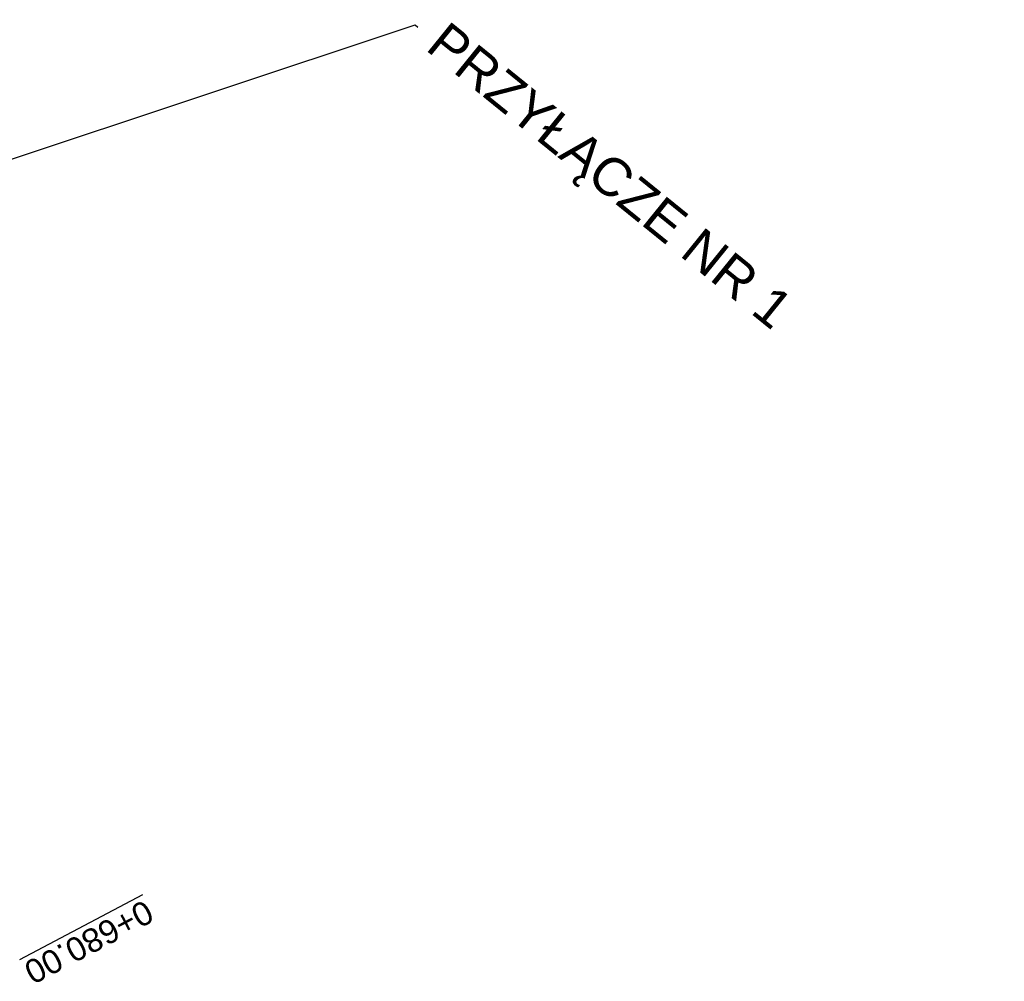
# Model space of a CAD drawing. Header units: metres. Extents: x 7529682 to 7533711, y 5721195 to 5727842.
# Tile 199 of 232: x 7530042 to 7530093, y 5727200 to 5727250. Entities that reach past the tile are written whole.
import ezdxf
from ezdxf import colors
from ezdxf.entities.mleader import LeaderData, LeaderLine
from ezdxf.math import Vec2, Vec3

# ---------------------------------------------------------------- set-up
doc = ezdxf.new("R2010")
doc.units = ezdxf.units.M
doc.layers.add('D-przekroje-pop', color=7, linetype='Continuous', lineweight=50, true_color=0x000099)
doc.layers.add('Sieci-EN-opisy', color=4, linetype='Continuous', lineweight=30, plot=False)
doc.styles.get("Standard").update_dxf_attribs({"font": 'arial.ttf'})

msp = doc.modelspace()

# ---------------------------------------------------------------- texts
at = {"layer": 'D-przekroje-pop', "lineweight": 30}
msp.add_text('%%U0+680.00', height=1.25, rotation=207.867, dxfattribs=at).set_placement((7530048.173, 5727204.032))

# ---------------------------------------------------------------- leaders
at = {"layer": 'Sieci-EN-opisy'}
ml = msp.add_multileader_mtext('Standard', dxfattribs=at)
ml.set_content('PRZYŁĄCZE NR 1', color=256)
ml.set_leader_properties()
ml.build(insert=Vec2(0, 0))
ml.multileader.update_dxf_attribs({"text_right_attachment_type": 6, "dogleg_length": 0.36, "arrow_head_size": 2})
ctx = ml.context
ctx.base_point, ctx.char_height, ctx.arrow_head_size, ctx.landing_gap_size, ctx.plane_origin, ctx.plane_x_axis, ctx.plane_y_axis = Vec3(7530062.555, 5727249.958), 2, 2, 1, Vec3(7530047.078, 5727236.211), Vec3(0.777251, -0.629191), Vec3(0.629191, 0.777251)
ctx.right_attachment = 6
notes = []
notes.append((ctx, [(0, (1, 1, 0), (7530062.415, 5727250.071), (0.777251, -0.629191), 0.18, [(0, [(7530016.672, 5727234.889)], 0, [])])]))
ctx.mtext.insert, ctx.mtext.text_direction, ctx.mtext.rotation, ctx.mtext.width, ctx.mtext.defined_height, ctx.mtext.flow_direction = Vec3(7530064.157, 5727250.347), Vec3(0.777251, -0.629191), 5.602673, 37.70074, 33.709, 5
for ctx, leaders in notes:
    for number, flags, end, landing, length, lines in leaders:
        leader = LeaderData()
        leader.index, (leader.has_last_leader_line, leader.has_dogleg_vector, leader.attachment_direction) = number, flags
        leader.last_leader_point, leader.dogleg_vector, leader.dogleg_length = Vec3(end), Vec3(landing), length
        for number, points, colour, breaks in lines:
            line = LeaderLine()
            line.index, line.vertices, line.color, line.breaks = number, Vec3.list(points), colors.encode_raw_color(colour), breaks
            leader.lines.append(line)
        ctx.leaders.append(leader)

doc.saveas('drawing.dxf')
